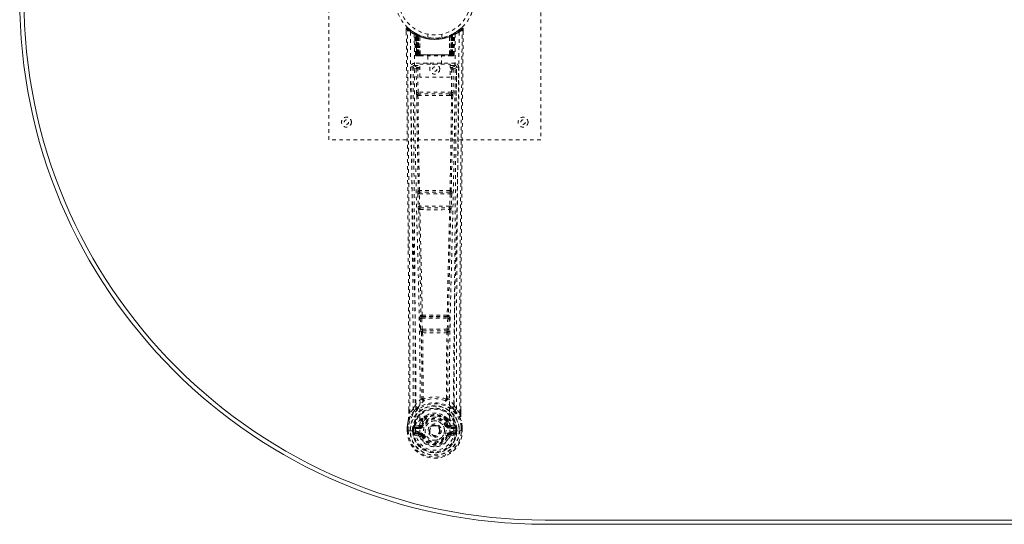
# Model space of a CAD drawing. Header units: inches. Extents: x 3.4 to 62.9, y 15.9 to 45.6.
# Tile 1 of 4: x 3.4 to 31.3, y 15.9 to 30.1. Entities that reach past the tile are written whole.
import ezdxf

# ---------------------------------------------------------------- set-up
doc = ezdxf.new("R2010")
doc.units = ezdxf.units.IN
doc.header["$MEASUREMENT"] = 0
doc.linetypes.add('SLD-Dashed', pattern=[0.075, 0.05, -0.025])
doc.linetypes.add('SLD-Solid', pattern=[0])

msp = doc.modelspace()

# ---------------------------------------------------------------- linework, layer by layer
at = {"color": 7, "linetype": 'SLD-Dashed', "lineweight": 0}
for p, q in [((12.14, 26.727), (12.14, 34.727)), ((18.14, 34.727), (18.14, 26.727)), ((14.333, 29.868), (14.334, 29.784)), ((14.363, 29.869), (14.383, 29.891)), ((15.897, 29.891), (15.795, 29.81)), ((15.947, 29.869), (15.917, 29.869)), ((15.946, 29.783), (15.947, 29.868)), ((14.571, 29.753), (14.558, 29.761)), ((14.586, 29.729), (14.572, 29.737)), ((14.594, 29.131), (14.572, 29.737)), ((14.607, 29.131), (14.586, 29.729)), ((14.656, 29.709), (14.59, 29.743)), ((14.605, 29.721), (14.628, 29.127)), ((14.673, 29.683), (14.605, 29.718)), ((14.625, 29.131), (14.605, 29.718)), ((14.632, 29.688), (14.645, 29.714)), ((14.632, 29.688), (14.632, 29.131)), ((14.637, 29.686), (14.632, 29.688)), ((14.637, 29.686), (14.65, 29.712)), ((14.637, 29.131), (14.637, 29.686)), ((14.645, 29.714), (14.65, 29.712)), ((14.646, 29.682), (14.658, 29.708)), ((14.646, 29.131), (14.646, 29.682)), ((14.65, 29.68), (14.662, 29.706)), ((14.65, 29.68), (14.65, 29.131)), ((14.657, 29.708), (14.656, 29.709)), ((14.662, 29.706), (14.658, 29.708)), ((14.664, 29.673), (14.676, 29.699)), ((14.664, 29.673), (14.665, 29.131)), ((14.668, 29.671), (14.68, 29.698)), ((14.668, 29.131), (14.668, 29.671)), ((14.673, 29.683), (14.674, 29.682)), ((14.692, 29.131), (14.673, 29.683)), ((14.674, 29.682), (14.693, 29.131)), ((14.676, 29.699), (14.68, 29.698)), ((14.719, 29.653), (14.717, 29.654)), ((14.722, 29.129), (14.717, 29.654)), ((14.719, 29.653), (14.724, 29.131)), ((14.723, 29.679), (14.72, 29.681)), ((14.94, 29.716), (14.94, 29.619)), ((15.34, 29.619), (15.34, 29.716)), ((15.556, 29.131), (15.561, 29.653)), ((15.56, 29.681), (15.557, 29.679)), ((15.563, 29.654), (15.558, 29.129)), ((15.563, 29.654), (15.561, 29.653)), ((15.586, 29.131), (15.606, 29.682)), ((15.607, 29.683), (15.588, 29.131)), ((15.6, 29.698), (15.612, 29.671)), ((15.604, 29.699), (15.63, 29.712)), ((15.604, 29.699), (15.616, 29.673)), ((15.606, 29.682), (15.607, 29.683)), ((15.675, 29.718), (15.607, 29.683)), ((15.612, 29.671), (15.612, 29.131)), ((15.615, 29.131), (15.616, 29.673)), ((15.622, 29.708), (15.618, 29.706)), ((15.618, 29.706), (15.63, 29.68)), ((15.622, 29.708), (15.634, 29.682)), ((15.624, 29.709), (15.623, 29.708)), ((15.69, 29.743), (15.624, 29.709)), ((15.63, 29.712), (15.635, 29.714)), ((15.63, 29.712), (15.643, 29.686)), ((15.63, 29.131), (15.63, 29.68)), ((15.634, 29.682), (15.634, 29.131)), ((15.635, 29.714), (15.644, 29.718)), ((15.635, 29.714), (15.648, 29.688)), ((15.648, 29.688), (15.643, 29.686)), ((15.643, 29.686), (15.643, 29.131)), ((15.647, 29.131), (15.648, 29.688)), ((15.652, 29.127), (15.675, 29.721)), ((15.655, 29.131), (15.675, 29.718)), ((15.668, 29.712), (15.663, 29.713)), ((15.673, 29.131), (15.694, 29.729)), ((15.686, 29.131), (15.707, 29.737)), ((15.707, 29.737), (15.694, 29.729)), ((15.722, 29.761), (15.709, 29.753)), ((15.786, 29.803), (15.725, 29.766)), ((14.594, 29.131), (14.607, 29.131)), ((14.62, 29.103), (14.624, 29.102)), ((14.625, 29.131), (14.692, 29.131)), ((14.633, 29.102), (14.638, 29.102)), ((15.643, 29.131), (14.637, 29.131)), ((14.637, 29.102), (14.647, 29.102)), ((14.647, 29.102), (14.651, 29.102)), ((14.65, 29.131), (15.63, 29.131)), ((14.655, 29.102), (14.722, 29.102)), ((14.665, 29.131), (14.668, 29.131)), ((15.612, 29.131), (14.668, 29.131)), ((14.693, 29.131), (14.692, 29.131)), ((14.722, 29.129), (14.724, 29.131)), ((14.724, 29.131), (15.556, 29.131)), ((14.724, 29.102), (15.556, 29.102)), ((14.945, 29.102), (14.945, 28.869)), ((15.335, 28.869), (15.335, 29.102)), ((15.556, 29.131), (15.558, 29.129)), ((15.558, 29.102), (15.625, 29.102)), ((15.588, 29.131), (15.586, 29.131)), ((15.588, 29.131), (15.655, 29.131)), ((15.612, 29.131), (15.615, 29.131)), ((15.629, 29.102), (15.633, 29.102)), ((15.633, 29.102), (15.643, 29.102)), ((15.642, 29.102), (15.647, 29.102)), ((15.647, 29.102), (15.647, 29.104)), ((15.654, 29.102), (15.654, 29.102)), ((15.656, 29.102), (15.659, 29.103)), ((15.673, 29.131), (15.686, 29.131)), ((14.527, 28.805), (14.523, 28.787)), ((14.524, 28.795), (14.524, 28.785)), ((14.524, 28.785), (14.524, 28.783)), ((14.524, 28.784), (14.531, 27.97)), ((14.568, 28.893), (14.568, 28.833)), ((15.712, 28.893), (14.568, 28.893)), ((14.568, 28.833), (14.716, 28.833)), ((14.616, 28.73), (14.66, 28.731)), ((14.616, 28.73), (14.623, 28.07)), ((14.66, 28.775), (14.66, 28.731)), ((14.716, 28.775), (14.66, 28.775)), ((14.667, 28.071), (14.66, 28.731)), ((14.716, 28.731), (14.66, 28.731)), ((14.716, 28.503), (14.716, 28.869)), ((14.716, 28.869), (15.577, 28.869)), ((15.577, 28.869), (15.577, 28.503)), ((15.577, 28.833), (15.712, 28.833)), ((15.577, 28.775), (15.619, 28.775)), ((15.577, 28.731), (15.619, 28.731)), ((15.619, 28.731), (15.612, 28.071)), ((15.619, 28.775), (15.619, 28.731)), ((15.664, 28.73), (15.657, 28.07)), ((15.712, 28.833), (15.712, 28.893)), ((15.749, 27.97), (15.756, 28.784)), ((15.757, 28.787), (15.753, 28.805)), ((15.756, 28.785), (15.756, 28.795)), ((15.756, 28.783), (15.756, 28.785)), ((15.577, 28.503), (14.716, 28.503)), ((14.665, 27.98), (14.714, 27.98)), ((15.612, 28.071), (14.667, 28.071)), ((14.724, 28.026), (14.676, 28.026)), ((15.556, 28.026), (14.724, 28.026)), ((15.603, 28.026), (15.556, 28.026)), ((15.566, 27.98), (15.615, 27.98)), ((18.14, 26.727), (12.14, 26.727)), ((14.66, 25.199), (14.671, 24.846)), ((14.673, 25.291), (14.667, 25.289)), ((14.705, 25.2), (15.575, 25.2)), ((14.715, 24.848), (14.705, 25.2)), ((14.712, 25.245), (14.718, 25.248)), ((15.568, 25.245), (14.712, 25.245)), ((15.562, 25.248), (15.568, 25.245)), ((15.575, 25.2), (15.564, 24.848)), ((15.613, 25.289), (15.607, 25.291)), ((15.62, 25.199), (15.609, 24.846)), ((15.564, 24.848), (14.715, 24.848)), ((14.684, 24.756), (14.685, 24.756)), ((14.729, 24.803), (14.729, 24.803)), ((14.729, 24.803), (15.551, 24.803)), ((15.551, 24.803), (15.551, 24.803)), ((15.595, 24.756), (15.596, 24.756)), ((14.752, 21.77), (14.74, 21.766)), ((15.528, 21.77), (15.54, 21.766)), ((14.729, 21.677), (14.741, 21.368)), ((14.774, 21.678), (15.506, 21.678)), ((14.786, 21.37), (14.774, 21.678)), ((14.784, 21.723), (14.797, 21.727)), ((15.496, 21.723), (14.784, 21.723)), ((15.483, 21.727), (15.496, 21.723)), ((15.506, 21.678), (15.494, 21.37)), ((15.55, 21.677), (15.538, 21.368)), ((14.741, 21.368), (14.744, 21.334)), ((14.76, 21.278), (14.761, 21.278)), ((15.494, 21.37), (14.786, 21.37)), ((14.805, 21.324), (14.804, 21.325)), ((14.804, 21.325), (15.476, 21.325)), ((15.476, 21.325), (15.475, 21.324)), ((15.519, 21.278), (15.52, 21.278)), ((15.538, 21.368), (15.536, 21.334)), ((14.403, 18.995), (14.403, 19.084)), ((14.405, 19.085), (14.404, 18.996)), ((14.529, 19.112), (14.433, 18.997)), ((14.529, 19.112), (14.588, 19.224)), ((15.691, 19.224), (15.751, 19.112)), ((15.847, 18.997), (15.751, 19.112)), ((15.875, 18.996), (15.875, 19.098)), ((15.877, 18.995), (15.877, 19.097)), ((14.769, 18.808), (14.768, 18.786)), ((14.775, 18.836), (14.787, 18.854)), ((14.792, 18.803), (14.792, 18.781)), ((15.488, 18.781), (15.488, 18.803)), ((15.493, 18.854), (15.504, 18.836)), ((15.511, 18.808), (15.512, 18.786)), ((14.36, 18.496), (14.361, 18.613)), ((14.36, 18.496), (14.364, 18.496)), ((14.361, 18.617), (14.361, 18.613)), ((14.362, 18.613), (14.361, 18.495)), ((14.364, 18.496), (14.417, 18.496)), ((14.39, 18.613), (14.39, 18.497)), ((14.417, 18.496), (14.44, 18.496)), ((14.44, 18.496), (14.446, 18.496)), ((14.446, 18.496), (14.597, 18.496)), ((14.511, 18.497), (14.512, 18.569)), ((14.511, 18.497), (14.511, 18.497)), ((14.541, 18.568), (14.512, 18.57)), ((14.512, 18.569), (14.512, 18.57)), ((14.541, 18.568), (14.541, 18.497)), ((14.547, 18.497), (14.541, 18.497)), ((14.542, 18.569), (14.547, 18.588)), ((14.547, 18.588), (14.547, 18.575)), ((14.547, 18.575), (14.547, 18.497)), ((14.556, 18.616), (14.553, 18.612)), ((14.556, 18.616), (14.567, 18.627)), ((14.682, 18.648), (14.567, 18.627)), ((14.567, 18.627), (14.567, 18.627)), ((14.567, 18.627), (14.567, 18.627)), ((14.582, 18.594), (14.711, 18.619)), ((14.582, 18.594), (14.582, 18.564)), ((14.711, 18.594), (14.582, 18.594)), ((14.711, 18.564), (14.582, 18.564)), ((14.595, 18.442), (14.595, 18.412)), ((14.595, 18.442), (14.711, 18.442)), ((14.711, 18.392), (14.595, 18.412)), ((14.595, 18.412), (14.711, 18.412)), ((14.597, 18.496), (14.597, 18.496)), ((14.711, 18.619), (14.711, 18.594)), ((14.711, 18.564), (14.711, 18.594)), ((14.711, 18.442), (14.711, 18.412)), ((14.711, 18.392), (14.711, 18.412)), ((14.759, 18.648), (14.766, 18.66)), ((14.766, 18.66), (14.793, 18.649)), ((14.983, 18.503), (14.984, 18.518)), ((14.984, 18.494), (14.983, 18.503)), ((15.487, 18.649), (15.514, 18.66)), ((15.514, 18.66), (15.521, 18.649)), ((15.569, 18.619), (15.698, 18.594)), ((15.569, 18.619), (15.569, 18.594)), ((15.698, 18.594), (15.569, 18.594)), ((15.569, 18.564), (15.569, 18.594)), ((15.698, 18.564), (15.569, 18.564)), ((15.569, 18.442), (15.569, 18.412)), ((15.569, 18.442), (15.685, 18.442)), ((15.685, 18.412), (15.569, 18.392)), ((15.569, 18.392), (15.569, 18.412)), ((15.569, 18.412), (15.685, 18.412)), ((15.713, 18.627), (15.598, 18.648)), ((15.683, 18.496), (15.834, 18.496)), ((15.685, 18.412), (15.685, 18.442)), ((15.698, 18.564), (15.698, 18.594)), ((15.713, 18.627), (15.723, 18.616)), ((15.727, 18.612), (15.723, 18.616)), ((15.733, 18.588), (15.733, 18.575)), ((15.738, 18.569), (15.733, 18.588)), ((15.733, 18.575), (15.733, 18.497)), ((15.733, 18.497), (15.739, 18.497)), ((15.768, 18.57), (15.739, 18.568)), ((15.739, 18.497), (15.739, 18.568)), ((15.768, 18.57), (15.768, 18.569)), ((15.768, 18.569), (15.768, 18.497)), ((15.834, 18.496), (15.839, 18.496)), ((15.839, 18.496), (15.862, 18.496)), ((15.862, 18.496), (15.916, 18.496)), ((15.89, 18.497), (15.889, 18.613)), ((15.916, 18.496), (15.92, 18.496)), ((15.918, 18.495), (15.918, 18.613)), ((15.919, 18.613), (15.919, 18.617)), ((15.92, 18.496), (15.919, 18.613)), ((14.564, 18.376), (14.683, 18.352)), ((14.771, 18.348), (14.767, 18.356)), ((14.793, 18.357), (14.771, 18.348)), ((15.509, 18.348), (15.487, 18.357)), ((15.513, 18.356), (15.509, 18.348)), ((15.564, 18.325), (15.509, 18.348)), ((15.597, 18.352), (15.715, 18.376))]:
    msp.add_line(p, q, dxfattribs=at)
at = {"color": 7, "linetype": 'SLD-Solid', "lineweight": 15}
for p, q in [((48.015, 15.97), (18.265, 15.97)), ((18.265, 15.97), (48.015, 15.97)), ((48.015, 15.852), (18.265, 15.852))]:
    msp.add_line(p, q, dxfattribs=at)
at = {"color": 7, "linetype": 'SLD-Dashed', "lineweight": 0, "flags": 128}
for points in [[(14.381, 29.889), (14.374, 29.892), (14.366, 29.895), (14.358, 29.895), (14.35, 29.894), (14.343, 29.89), (14.338, 29.885), (14.335, 29.879), (14.333, 29.871)], [(14.403, 19.084), (14.401, 21.713), (14.383, 24.431), (14.359, 27.15), (14.333, 29.869)], [(14.333, 29.869), (14.334, 29.868), (14.335, 29.868), (14.342, 29.869), (14.352, 29.869), (14.357, 29.869), (14.363, 29.869)], [(14.433, 18.997), (14.434, 19.735), (14.434, 20.515), (14.432, 21.338), (14.428, 22.204), (14.424, 23), (14.418, 23.83), (14.417, 24.021), (14.415, 24.213), (14.414, 24.407), (14.412, 24.54), (14.411, 24.67), (14.41, 24.805), (14.409, 24.947), (14.405, 25.4), (14.4, 25.905), (14.395, 26.46), (14.392, 26.812), (14.388, 27.184), (14.384, 27.586), (14.381, 27.962), (14.376, 28.453), (14.372, 28.889), (14.369, 29.27), (14.366, 29.597), (14.363, 29.869)], [(15.847, 18.997), (15.846, 19.81), (15.846, 20.659), (15.849, 21.543), (15.852, 22.345), (15.855, 22.863), (15.859, 23.405), (15.863, 23.971), (15.867, 24.534), (15.871, 25.022), (15.877, 25.669), (15.883, 26.358), (15.89, 27.087), (15.897, 27.763), (15.917, 29.869)], [(15.877, 19.097), (15.879, 21.713), (15.897, 24.43), (15.921, 27.151), (15.947, 29.869)], [(15.944, 29.868), (15.942, 29.876), (15.938, 29.884), (15.933, 29.89), (15.927, 29.895), (15.92, 29.898), (15.912, 29.898), (15.905, 29.897), (15.899, 29.893)], [(14.452, 29.775), (14.457, 28.184), (14.476, 26.595), (14.506, 25.009), (14.544, 23.426), (14.574, 22.186), (14.597, 20.95), (14.607, 19.72), (14.597, 18.496)], [(14.561, 29.719), (14.567, 28.133), (14.588, 26.548), (14.621, 24.966), (14.661, 23.387), (14.693, 22.15), (14.717, 20.917), (14.726, 19.688), (14.714, 18.467)], [(14.566, 29.754), (14.573, 29.743), (14.577, 29.729)], [(14.573, 29.743), (14.574, 29.737), (14.574, 29.736)], [(14.603, 29.726), (14.605, 29.72), (14.605, 29.718)], [(14.606, 29.734), (14.612, 29.731), (14.645, 29.714)], [(15.719, 29.719), (15.713, 28.133), (15.692, 26.548), (15.659, 24.966), (15.619, 23.387), (15.587, 22.15), (15.563, 20.917), (15.553, 19.688), (15.566, 18.466)], [(15.828, 29.775), (15.822, 28.184), (15.804, 26.595), (15.774, 25.009), (15.736, 23.426), (15.706, 22.186), (15.683, 20.95), (15.673, 19.72), (15.683, 18.496)], [(14.632, 29.131), (14.617, 29.131), (14.605, 29.131), (14.596, 29.131), (14.594, 29.131)], [(14.607, 29.131), (14.61, 29.131), (14.619, 29.131), (14.631, 29.131), (14.646, 29.131)], [(14.665, 29.131), (14.657, 29.131), (14.649, 29.131), (14.642, 29.131), (14.636, 29.131), (14.631, 29.131), (14.627, 29.131), (14.626, 29.131), (14.625, 29.131)], [(14.625, 29.131), (14.626, 29.124), (14.627, 29.122)], [(14.625, 29.102), (14.625, 29.102), (14.626, 29.102), (14.629, 29.103), (14.633, 29.104)], [(14.639, 29.102), (14.639, 29.102), (14.64, 29.102), (14.642, 29.103), (14.646, 29.104)], [(14.654, 29.102), (14.656, 29.102), (14.657, 29.102)], [(14.693, 29.131), (14.697, 29.121), (14.704, 29.112)], [(14.722, 29.129), (14.707, 29.116), (14.704, 29.112)], [(15.558, 29.129), (15.573, 29.116), (15.576, 29.112)], [(15.576, 29.112), (15.583, 29.121), (15.586, 29.131)], [(15.655, 29.131), (15.654, 29.131), (15.652, 29.131), (15.649, 29.131), (15.644, 29.131), (15.638, 29.131), (15.631, 29.131), (15.623, 29.131), (15.615, 29.131)], [(15.634, 29.131), (15.648, 29.131), (15.661, 29.131), (15.669, 29.131), (15.673, 29.131)], [(15.634, 29.104), (15.637, 29.103), (15.64, 29.102), (15.641, 29.102), (15.641, 29.102)], [(15.686, 29.131), (15.684, 29.131), (15.675, 29.131), (15.662, 29.131), (15.647, 29.131)], [(14.463, 28.787), (14.467, 28.411), (14.471, 27.982), (14.475, 27.512), (14.48, 27.087), (14.482, 26.865), (14.484, 26.642), (14.486, 26.42), (14.488, 26.167), (14.491, 25.912), (14.493, 25.665), (14.498, 25.161), (14.502, 24.694), (14.506, 24.262), (14.509, 23.839), (14.513, 23.349), (14.519, 22.508), (14.524, 21.66), (14.527, 20.782), (14.529, 19.928), (14.529, 19.112)], [(14.523, 28.787), (14.547, 28.759), (14.616, 28.73)], [(14.523, 28.787), (14.554, 25.599), (14.58, 22.411), (14.588, 19.224)], [(14.66, 28.775), (14.591, 28.804), (14.568, 28.833)], [(15.712, 28.833), (15.688, 28.804), (15.619, 28.775)], [(15.664, 28.73), (15.659, 28.73), (15.649, 28.73), (15.635, 28.73), (15.619, 28.731)], [(15.664, 28.73), (15.733, 28.759), (15.754, 28.784)], [(15.691, 19.224), (15.7, 22.411), (15.726, 25.599), (15.757, 28.787)], [(15.751, 19.112), (15.751, 19.852), (15.752, 20.624), (15.755, 21.427), (15.759, 22.193), (15.764, 22.969), (15.77, 23.745), (15.776, 24.501), (15.782, 25.226), (15.789, 25.901), (15.796, 26.658), (15.803, 27.368), (15.81, 28.065), (15.817, 28.787)], [(14.667, 28.071), (14.652, 28.07), (14.637, 28.07), (14.627, 28.07), (14.623, 28.07)], [(14.632, 27.982), (14.649, 26.636), (14.673, 25.291)], [(14.707, 25.289), (14.682, 26.634), (14.665, 27.98)], [(15.566, 27.98), (15.354, 27.98), (15.14, 27.979), (14.925, 27.98), (14.714, 27.98)], [(15.556, 28.026), (15.352, 28.026), (15.146, 28.026), (14.934, 28.026), (14.724, 28.026)], [(15.615, 27.98), (15.598, 26.634), (15.573, 25.289)], [(15.603, 28.026), (15.62, 28.023), (15.631, 28.015)], [(15.648, 27.982), (15.631, 26.636), (15.607, 25.291)], [(15.657, 28.07), (15.653, 28.07), (15.642, 28.07), (15.628, 28.07), (15.612, 28.071)], [(14.705, 25.2), (14.696, 25.2), (14.689, 25.2), (14.681, 25.2), (14.675, 25.199), (14.669, 25.199), (14.665, 25.199), (14.662, 25.199), (14.66, 25.199)], [(15.62, 25.199), (15.618, 25.199), (15.615, 25.199), (15.611, 25.199), (15.605, 25.199), (15.599, 25.2), (15.591, 25.2), (15.583, 25.2), (15.575, 25.2)], [(14.715, 24.848), (14.707, 24.847), (14.699, 24.847), (14.692, 24.847), (14.686, 24.847), (14.68, 24.847), (14.676, 24.846), (14.672, 24.846), (14.671, 24.846)], [(14.671, 24.846), (14.673, 24.813), (14.673, 24.811)], [(15.609, 24.846), (15.607, 24.846), (15.604, 24.846), (15.6, 24.847), (15.594, 24.847), (15.588, 24.847), (15.58, 24.847), (15.573, 24.847), (15.564, 24.848)], [(15.609, 24.846), (15.607, 24.813), (15.607, 24.811)], [(14.685, 24.756), (14.72, 23.261), (14.752, 21.77)], [(14.788, 21.766), (14.755, 23.257), (14.719, 24.754)], [(15.561, 24.754), (15.525, 23.257), (15.492, 21.766)], [(15.595, 24.756), (15.56, 23.261), (15.528, 21.77)], [(15.591, 24.776), (15.592, 24.774), (15.595, 24.756)], [(14.774, 21.678), (14.766, 21.678), (14.758, 21.678), (14.751, 21.677), (14.745, 21.677), (14.739, 21.677), (14.735, 21.677), (14.731, 21.677), (14.729, 21.677)], [(14.774, 21.678), (14.773, 21.687), (14.774, 21.695), (14.775, 21.709), (14.779, 21.719), (14.784, 21.723)], [(15.496, 21.723), (15.501, 21.719), (15.504, 21.709), (15.506, 21.695), (15.506, 21.687), (15.506, 21.678)], [(15.55, 21.677), (15.549, 21.677), (15.545, 21.677), (15.541, 21.677), (15.535, 21.677), (15.529, 21.677), (15.522, 21.678), (15.514, 21.678), (15.506, 21.678)], [(14.786, 21.37), (14.778, 21.369), (14.77, 21.369), (14.763, 21.369), (14.757, 21.368), (14.751, 21.368), (14.747, 21.368), (14.743, 21.368), (14.741, 21.368)], [(14.761, 21.278), (14.771, 20.346), (14.772, 19.417)], [(14.797, 21.273), (14.807, 20.34), (14.808, 19.41)], [(15.472, 19.41), (15.473, 20.34), (15.483, 21.273)], [(15.494, 21.37), (15.493, 21.361), (15.492, 21.352), (15.487, 21.338), (15.482, 21.329), (15.479, 21.326), (15.477, 21.325), (15.476, 21.325)], [(15.538, 21.368), (15.533, 21.368), (15.523, 21.368), (15.509, 21.369), (15.494, 21.37)], [(15.519, 21.278), (15.508, 20.346), (15.508, 19.417)], [(14.77, 19.408), (14.673, 19.322), (14.588, 19.224)], [(14.77, 19.408), (14.772, 19.398), (14.777, 19.389), (14.783, 19.383), (14.79, 19.38), (14.798, 19.38), (14.806, 19.384), (14.813, 19.39), (14.818, 19.399)], [(14.808, 19.41), (14.808, 19.408), (14.809, 19.406), (14.811, 19.403), (14.818, 19.399)], [(15.462, 19.399), (15.468, 19.403), (15.471, 19.406), (15.472, 19.408), (15.472, 19.41)], [(15.462, 19.399), (15.467, 19.39), (15.474, 19.384), (15.481, 19.38), (15.489, 19.38), (15.497, 19.383), (15.503, 19.389), (15.508, 19.398), (15.51, 19.408)], [(15.691, 19.224), (15.607, 19.322), (15.51, 19.408)], [(14.571, 19.072), (14.471, 18.948), (14.391, 18.794)], [(14.433, 18.997), (14.427, 18.997), (14.421, 18.996), (14.415, 18.996), (14.41, 18.996), (14.406, 18.996), (14.404, 18.996), (14.403, 18.995), (14.403, 18.995)], [(14.681, 19.175), (14.676, 19.169), (14.667, 19.16)], [(15.613, 19.16), (15.604, 19.169), (15.598, 19.175)], [(15.709, 19.072), (15.809, 18.948), (15.889, 18.794)], [(15.877, 18.995), (15.877, 18.995), (15.876, 18.996), (15.874, 18.996), (15.87, 18.996), (15.865, 18.996), (15.859, 18.996), (15.853, 18.997), (15.847, 18.997)], [(14.391, 18.794), (14.374, 18.715), (14.361, 18.617)], [(14.361, 18.613), (14.374, 18.708), (14.389, 18.783)], [(14.391, 18.794), (14.39, 18.788), (14.389, 18.783)], [(14.768, 18.786), (14.737, 18.736), (14.709, 18.671)], [(14.913, 18.94), (14.862, 18.913), (14.787, 18.854)], [(15.493, 18.854), (15.418, 18.913), (15.367, 18.94)], [(15.514, 18.66), (15.488, 18.721), (15.459, 18.768)], [(15.512, 18.786), (15.542, 18.735), (15.571, 18.671)], [(15.89, 18.783), (15.89, 18.788), (15.889, 18.794)], [(15.919, 18.617), (15.907, 18.705), (15.889, 18.794)], [(15.919, 18.613), (15.906, 18.708), (15.89, 18.783)], [(14.361, 18.613), (14.36, 18.613), (14.362, 18.613), (14.364, 18.613), (14.368, 18.613), (14.372, 18.613), (14.378, 18.613), (14.384, 18.613), (14.39, 18.613)], [(14.39, 18.497), (14.384, 18.497), (14.377, 18.497), (14.372, 18.497), (14.367, 18.496), (14.364, 18.496), (14.361, 18.496), (14.36, 18.496), (14.36, 18.496)], [(14.361, 18.617), (14.362, 18.617), (14.364, 18.617), (14.367, 18.616), (14.37, 18.616), (14.375, 18.615), (14.38, 18.614), (14.385, 18.613), (14.39, 18.613)], [(14.541, 18.497), (14.538, 18.497), (14.531, 18.497), (14.522, 18.497), (14.511, 18.497)], [(14.541, 18.568), (14.541, 18.568), (14.542, 18.569)], [(14.582, 18.564), (14.563, 18.567), (14.547, 18.575)], [(14.552, 18.424), (14.571, 18.437), (14.595, 18.442)], [(14.709, 18.671), (14.696, 18.654), (14.682, 18.648)], [(15.566, 18.466), (15.56, 18.389), (15.537, 18.313), (15.498, 18.243), (15.444, 18.182), (15.379, 18.133), (15.304, 18.096), (15.224, 18.074), (15.14, 18.066), (15.056, 18.074), (14.976, 18.096), (14.901, 18.133), (14.835, 18.182), (14.782, 18.243), (14.742, 18.313), (14.72, 18.389), (14.714, 18.466)], [(14.821, 18.637), (14.816, 18.639), (14.811, 18.641), (14.806, 18.643), (14.802, 18.645), (14.798, 18.646), (14.796, 18.648), (14.794, 18.648), (14.793, 18.649)], [(15.086, 18.65), (15.128, 18.659), (15.144, 18.659)], [(15.459, 18.637), (15.464, 18.639), (15.469, 18.641), (15.474, 18.643), (15.478, 18.645), (15.482, 18.646), (15.484, 18.648), (15.486, 18.648), (15.487, 18.649)], [(15.571, 18.671), (15.584, 18.654), (15.598, 18.648)], [(15.685, 18.442), (15.708, 18.437), (15.728, 18.424)], [(15.733, 18.575), (15.717, 18.567), (15.698, 18.564)], [(15.738, 18.569), (15.738, 18.568), (15.739, 18.568)], [(15.919, 18.617), (15.918, 18.617), (15.916, 18.617), (15.913, 18.616), (15.91, 18.616), (15.905, 18.615), (15.9, 18.614), (15.895, 18.613), (15.889, 18.613)], [(15.889, 18.613), (15.896, 18.613), (15.902, 18.613), (15.908, 18.613), (15.912, 18.613), (15.916, 18.613), (15.918, 18.613), (15.919, 18.613), (15.919, 18.613)], [(15.92, 18.496), (15.92, 18.496), (15.919, 18.496), (15.916, 18.496), (15.913, 18.496), (15.908, 18.496), (15.902, 18.497), (15.896, 18.497), (15.89, 18.497)], [(14.821, 18.369), (14.816, 18.367), (14.811, 18.365), (14.806, 18.363), (14.802, 18.361), (14.798, 18.36), (14.796, 18.358), (14.794, 18.358), (14.793, 18.357)], [(15.459, 18.369), (15.464, 18.367), (15.469, 18.365), (15.474, 18.363), (15.478, 18.361), (15.482, 18.36), (15.484, 18.358), (15.486, 18.358), (15.487, 18.357)]]:
    msp.add_lwpolyline(points, dxfattribs=at)
at = {"color": 7, "linetype": 'SLD-Dashed', "lineweight": 0}
for centre, radius in [((15.14, 30.727), 1.125), ((15.14, 30.727), 1.03), ((15.14, 28.727), 0.141), ((15.14, 28.727), 0.0625), ((12.64, 27.227), 0.141), ((17.64, 27.227), 0.141), ((12.64, 27.227), 0.0625), ((17.64, 27.227), 0.0625), ((15.14, 18.503), 0.7), ((15.14, 18.503), 0.69), ((15.14, 18.503), 0.623), ((15.14, 18.503), 0.32), ((15.14, 18.503), 0.275), ((15.14, 18.503), 0.188), ((15.14, 18.503), 0.157), ((15.14, 18.503), 0.142), ((15.14, 18.503), 0.139), ((15.14, 18.503), 0.138)]:
    msp.add_circle(centre, radius, dxfattribs=at)
at = {"color": 7, "linetype": 'SLD-Solid', "lineweight": 15}
for radius in [14.875, 14.757, 14.757]:
    msp.add_arc((18.265, 30.727), radius, 90, 270, dxfattribs=at)
at = {"color": 7, "linetype": 'SLD-Dashed', "lineweight": 0}
for centre, radius, start, end in [((14.363, 29.869), 0.03, 47.8476, 180.5303), ((15.134, 30.762), 1.2, 228.104, 235.3369), ((15.14, 30.727), 1.158, 227.8714, 312.1369), ((15.136, 30.722), 1.121, 227.8974, 235.3613), ((15.145, 30.721), 1.12, 304.6367, 312.1031), ((15.142, 30.767), 1.206, 304.6784, 311.8738), ((15.917, 29.869), 0.03, 359.4697, 132.1525), ((15.861, 29.838), 0.0638, 28.61, 55.7981), ((14.482, 29.775), 0.03, 55.9272, 179.7358), ((15.126, 30.962), 1.365, 240.4173, 245.5485), ((15.14, 30.727), 1.128, 235.3426, 240.4729), ((14.542, 29.736), 0.03, 1.9887, 58.9185), ((15.124, 30.7), 1.096, 238.9148, 239.8195), ((14.523, 29.7), 0.0707, 31.4585, 58.8933), ((14.602, 29.707), 0.0429, 114.171, 162.9895), ((15.14, 30.759), 1.19, 240.88, 299.12), ((14.556, 29.728), 0.0299, 1.9056, 59.6963), ((15.057, 30.582), 0.961, 239.6225, 242.5202), ((15.15, 30.748), 1.153, 239.9229, 243.9578), ((15.129, 30.361), 0.836, 228.2554, 233.5289), ((15.14, 30.727), 1.128, 240.4734, 299.5266), ((15.116, 30.339), 0.808, 229.0843, 234.4609), ((14.575, 29.717), 0.03, 16.8719, 61.2412), ((14.575, 29.717), 0.0299, 1.8047, 60.7511), ((15.142, 30.731), 1.132, 240.7909, 245.6994), ((15.123, 30.344), 0.813, 230.3678, 235.6147), ((15.14, 30.726), 1.155, 244.2142, 295.7858), ((15.14, 30.726), 1.155, 244.9105, 295.0895), ((14.643, 29.682), 0.0297, 1.479, 64.473), ((14.645, 29.681), 0.0297, 1.478, 64.5514), ((15.14, 30.726), 1.155, 245.8865, 294.1135), ((15.097, 30.28), 0.733, 234.756, 238.7673), ((14.691, 29.67), 0.0311, 328.3239, 19.6474), ((14.69, 29.67), 0.0345, 328.9642, 15.1545), ((15.14, 30.69), 1.12, 247.9256, 292.0744), ((15.59, 29.67), 0.0345, 164.8385, 211.0428), ((15.589, 29.67), 0.031, 160.2184, 211.6966), ((15.182, 30.281), 0.733, 301.2411, 305.2424), ((15.248, 30.493), 0.87, 293.5587, 295.4808), ((15.659, 29.605), 0.109, 91.2455, 120.4828), ((15.635, 29.681), 0.0297, 115.4486, 178.522), ((15.637, 29.682), 0.0297, 115.5239, 178.5276), ((15.157, 30.344), 0.813, 304.3847, 309.6327), ((15.166, 30.338), 0.806, 305.5312, 310.9236), ((15.691, 29.586), 0.137, 89.4087, 113.5136), ((15.148, 30.364), 0.84, 306.4841, 311.7317), ((15.705, 29.717), 0.0299, 119.2517, 178.1964), ((15.284, 30.478), 0.84, 298.7962, 300.3468), ((15.724, 29.728), 0.0299, 120.3037, 178.0944), ((15.14, 30.727), 1.128, 299.5277, 304.6568), ((15.678, 29.707), 0.0429, 17.0168, 65.8199), ((15.737, 29.736), 0.03, 121.0751, 178.0177), ((15.155, 30.961), 1.364, 294.4491, 299.585), ((15.798, 29.775), 0.03, 0.2587, 124.0784), ((14.624, 29.132), 0.03, 181.9934, 269.9957), ((14.625, 29.132), 0.0305, 182.3676, 249.3661), ((14.637, 29.132), 0.03, 181.9801, 246.5623), ((14.637, 29.133), 0.0315, 237.9482, 270.6853), ((14.655, 29.132), 0.03, 181.9319, 269.9383), ((15.451, 29.128), 0.818, 179.7658, 181.6405), ((15.049, 29.124), 0.412, 179.0149, 183.0467), ((15.068, 29.124), 0.422, 179.0399, 182.9707), ((15.072, 29.124), 0.422, 179.0399, 182.9707), ((15.108, 29.124), 0.444, 179.0889, 182.8288), ((15.112, 29.124), 0.444, 179.0889, 182.8288), ((14.722, 29.132), 0.0299, 181.7967, 269.8145), ((14.724, 29.128), 0.0265, 218.3678, 269.3828), ((15.555, 29.129), 0.0266, 270.7962, 321.4549), ((15.558, 29.132), 0.0299, 270.1887, 358.2045), ((15.168, 29.124), 0.444, 357.1775, 0.914), ((15.172, 29.124), 0.444, 357.1712, 0.9111), ((15.62, 29.137), 0.0353, 261.8089, 350.6802), ((15.625, 29.132), 0.03, 270.0627, 358.0672), ((15.206, 29.124), 0.424, 357.0412, 0.9576), ((14.779, 29.128), 0.855, 358.4249, 0.2191), ((15.232, 29.124), 0.411, 356.9429, 0.9816), ((15.642, 29.133), 0.0315, 269.3104, 302.3691), ((15.625, 28.987), 0.119, 75.9016, 79.5628), ((15.643, 29.132), 0.03, 293.5039, 358.0172), ((15.656, 29.132), 0.03, 270.0066, 358.0044), ((15.655, 29.132), 0.0305, 290.7134, 357.641), ((14.568, 28.788), 0.105, 89.9142, 180.6384), ((14.505, 25.916), 2.872, 89.6425, 90.8396), ((14.568, 28.788), 0.045, 90.0223, 157.9869), ((14.661, 28.73), 0.0451, 90.4267, 180.3571), ((15.619, 28.73), 0.0451, 359.6197, 89.5721), ((15.712, 28.788), 0.105, 359.3644, 90.083), ((15.712, 28.788), 0.045, 22.0131, 89.9777), ((15.775, 25.921), 2.866, 89.1597, 90.3593), ((14.912, 28.057), 0.289, 177.3518, 195.0232), ((14.678, 27.981), 0.0456, 91.9222, 179.0035), ((14.658, 28.238), 0.258, 264.2219, 271.5574), ((14.74, 27.987), 0.075, 148.0031, 184.809), ((14.744, 28.063), 0.0772, 174.5323, 208.3873), ((14.778, 27.99), 0.0652, 146.4323, 189.4376), ((15.502, 27.99), 0.0652, 350.5378, 33.5536), ((15.535, 28.063), 0.0773, 331.6254, 5.4598), ((15.539, 27.987), 0.0757, 355.3506, 31.8362), ((15.622, 28.239), 0.258, 268.4484, 275.7721), ((15.609, 27.984), 0.0384, 357.0817, 55.3583), ((15.368, 28.057), 0.289, 344.9821, 2.646), ((14.88, 25.226), 0.222, 163.6425, 187.1173), ((14.712, 25.29), 0.0451, 181.9426, 269.4419), ((14.718, 25.293), 0.0451, 181.9704, 269.4224), ((14.699, 25.424), 0.136, 258.8641, 273.2825), ((14.763, 25.214), 0.0601, 148.6001, 193.0969), ((15.14, -10.842), 36.134, 89.3135, 90.6865), ((14.764, 25.282), 0.057, 172.6103, 216.4845), ((15.14, -7.781), 33.032, 89.2676, 90.7324), ((15.562, 25.293), 0.0451, 270.5776, 358.0312), ((15.517, 25.282), 0.0567, 323.3831, 7.522), ((15.568, 25.29), 0.0451, 270.5581, 358.0574), ((15.517, 25.214), 0.0601, 346.8965, 31.4035), ((15.581, 25.425), 0.136, 266.738, 281.113), ((15.4, 25.226), 0.222, 352.882, 16.3582), ((14.791, 24.807), 0.118, 177.9883, 205.3645), ((14.778, 24.842), 0.0626, 174.4818, 218.4577), ((15.502, 24.842), 0.0626, 321.5426, 5.5178), ((15.489, 24.807), 0.118, 334.6424, 2.0182), ((14.729, 24.758), 0.0451, 90.6316, 181.6273), ((14.73, 24.757), 0.0451, 90.6353, 181.6281), ((14.711, 24.877), 0.123, 257.659, 273.6598), ((14.788, 24.765), 0.0697, 146.9342, 189.0846), ((15.14, 58.325), 33.574, 269.2814, 270.7187), ((15.14, 58.151), 33.351, 269.2944, 270.7056), ((15.551, 24.759), 0.0433, 22.774, 90.223), ((15.492, 24.765), 0.0697, 350.9168, 33.0645), ((15.551, 24.758), 0.0451, 358.3727, 89.3684), ((15.569, 24.878), 0.125, 266.4433, 282.2379), ((14.892, 21.704), 0.165, 157.6321, 189.4075), ((14.785, 21.768), 0.0451, 182.4891, 269.1359), ((14.797, 21.773), 0.0451, 182.6027, 269.104), ((14.782, 21.858), 0.092, 251.4703, 273.9859), ((15.14, -15.26), 37.028, 89.4553, 90.5445), ((14.849, 21.759), 0.0612, 173.9383, 211.5353), ((15.482, 21.773), 0.0451, 270.8957, 357.3977), ((15.432, 21.759), 0.0607, 328.303, 6.2233), ((15.498, 21.858), 0.0919, 266.0263, 288.5417), ((15.495, 21.768), 0.0451, 270.8641, 357.5109), ((15.388, 21.704), 0.165, 350.5938, 22.3666), ((15.14, -11.152), 32.881, 89.4018, 90.5982), ((14.837, 21.33), 0.0933, 177.5381, 214.1317), ((14.805, 21.28), 0.0451, 91.0406, 182.1438), ((14.806, 21.279), 0.0451, 91.0456, 182.152), ((14.791, 21.36), 0.0879, 250.2464, 273.9531), ((14.845, 21.367), 0.0588, 177.8352, 226.6342), ((14.883, 21.285), 0.0873, 153.194, 188.187), ((15.14, 54.001), 32.73, 269.399, 270.6008), ((15.14, 54.693), 33.37, 269.4251, 270.5749), ((15.474, 21.279), 0.0451, 357.8495, 88.953), ((15.397, 21.285), 0.0873, 351.813, 26.806), ((15.475, 21.28), 0.0451, 357.8562, 88.9594), ((15.489, 21.361), 0.0889, 266.1801, 289.6204), ((15.443, 21.33), 0.0933, 325.8678, 2.4633), ((15.14, 18.503), 0.787, 8.3239, 171.6761), ((15.14, 18.503), 0.758, 8.3239, 171.6761), ((15.408, 18.666), 0.888, 129.1312, 144.9703), ((14.758, 19.416), 0.0143, 327.5646, 3.3429), ((14.831, 19.412), 0.0608, 183.6679, 286.542), ((14.805, 19.49), 0.0795, 246.0579, 272.5056), ((15.14, 18.489), 0.965, 70.5264, 109.4747), ((14.895, 19.417), 0.0786, 193.3241, 233.7381), ((15.14, 18.562), 0.844, 69.7729, 110.2271), ((15.449, 19.412), 0.0608, 253.458, 356.3321), ((15.385, 19.417), 0.0786, 306.2619, 346.6759), ((14.872, 18.666), 0.887, 35.0289, 50.87), ((15.475, 19.49), 0.0794, 267.4853, 293.9504), ((15.522, 19.416), 0.0143, 176.6542, 212.4383), ((13.202, 18.967), 1.202, 351.187, 1.3429), ((10.813, 19.636), 3.676, 346.762, 349.9889), ((15.14, 18.503), 0.632, 6.0642, 173.9358), ((14.991, 19.56), 0.644, 224.0876, 229.2598), ((15.14, 18.503), 0.602, 6.2697, 173.7303), ((16.116, 17.496), 2.207, 131.0603, 134.4296), ((14.649, 19.227), 0.0608, 182.3827, 301.9709), ((15.14, 18.466), 0.494, 46.9722, 133.0278), ((15.14, 18.521), 0.476, 61.4724, 118.5268), ((15.631, 19.227), 0.0608, 238.0294, 357.6198), ((14.166, 17.498), 2.203, 45.5684, 48.9424), ((15.289, 19.559), 0.643, 310.7377, 315.9146), ((19.469, 19.636), 3.678, 190.0112, 193.2371), ((17.078, 18.967), 1.202, 178.6567, 188.8134), ((15.004, 18.413), 0.491, 116.1274, 155.5126), ((14.947, 18.407), 0.439, 113.9344, 149.9023), ((15.205, 18.507), 0.465, 145.836, 160.7964), ((14.813, 18.812), 0.0444, 147.3972, 184.9941), ((14.799, 18.789), 0.0305, 185.6319, 316.0646), ((14.79, 18.832), 0.0504, 244.2176, 271.7568), ((14.79, 18.854), 0.0506, 244.3183, 271.75), ((14.827, 18.859), 0.0404, 187.2999, 232.781), ((15.14, 18.492), 0.453, 39.7482, 140.251), ((14.825, 18.803), 0.0326, 132.1678, 178.3627), ((14.82, 18.805), 0.0371, 220.1677, 270.7256), ((15.14, 18.503), 0.376, 22.774, 157.226), ((15.14, 18.509), 0.411, 39.0116, 140.9887), ((15.14, 18.503), 0.346, 22.774, 157.226), ((15.14, 18.503), 0.275, 90, 270), ((15.14, 18.503), 0.275, 269.9998, 90.0002), ((15.481, 18.789), 0.0305, 223.9359, 354.3669), ((15.46, 18.805), 0.0371, 269.2778, 319.8311), ((15.453, 18.859), 0.0404, 307.2285, 352.6869), ((15.455, 18.803), 0.0326, 1.6514, 47.8182), ((15.489, 18.854), 0.0506, 268.2568, 295.6749), ((15.49, 18.832), 0.0505, 268.274, 295.746), ((15.272, 18.408), 0.497, 24.8148, 63.6296), ((15.467, 18.812), 0.0444, 355.016, 32.6904), ((15.333, 18.407), 0.439, 30.0693, 66.0861), ((15.14, 18.503), 0.78, 180, 359.4852), ((15.14, 18.503), 0.78, 180.5288, 359.4712), ((15.14, 18.503), 0.75, 180.4562, 359.5438), ((15.14, 18.503), 0.629, 180.5444, 359.4556), ((15.14, 18.503), 0.599, 180.5443, 359.4557), ((14.661, 18.572), 0.115, 159.6891, 172.2901), ((15.14, 18.503), 0.593, 180.5524, 187.6091), ((14.756, 18.452), 0.206, 187.6607, 201.6582), ((14.581, 18.625), 0.0305, 203.8313, 270.9613), ((14.594, 18.382), 0.0299, 88.048, 192.1062), ((14.715, 18.716), 0.249, 241.7039, 269.8629), ((15.14, 18.49), 0.543, 179.366, 0.634), ((14.712, 18.649), 0.0299, 180.9992, 268.9505), ((14.74, 18.676), 0.031, 190.1671, 328.1952), ((14.711, 18.683), 0.089, 270, 337.226), ((14.709, 18.675), 0.0565, 271.9522, 331.5711), ((14.711, 18.683), 0.119, 269.9997, 337.2264), ((14.711, 18.323), 0.119, 22.7736, 90.0003), ((14.711, 18.323), 0.089, 22.774, 90), ((15.569, 18.683), 0.119, 202.7748, 269.9996), ((15.569, 18.323), 0.119, 90.0004, 157.2252), ((15.569, 18.683), 0.089, 202.774, 270), ((15.569, 18.323), 0.089, 90, 157.226), ((15.54, 18.676), 0.031, 211.5905, 350.0538), ((15.571, 18.675), 0.0567, 208.2303, 267.978), ((15.567, 18.708), 0.242, 269.7375, 298.8234), ((15.568, 18.649), 0.0299, 271.0454, 359.0072), ((15.686, 18.382), 0.0299, 347.8919, 91.954), ((15.699, 18.625), 0.0305, 269.04, 336.1673), ((15.524, 18.452), 0.206, 338.3418, 352.3393), ((15.649, 18.58), 0.0843, 5.4017, 22.6192), ((15.14, 18.503), 0.593, 352.3909, 359.4476), ((15.745, 17.603), 0.895, 88.5067, 90.4045), ((15.889, 18.613), 0.03, 0.2178, 5.2738), ((14.712, 18.361), 0.0301, 91.4538, 197.6199), ((14.674, 18.308), 0.0455, 22.527, 78.648), ((14.705, 18.32), 0.0714, 30.3122, 85.2497), ((15.288, 17.04), 1.407, 111.5647, 113.9818), ((15.14, 18.503), 0.459, 202.774, 337.226), ((15.14, 18.503), 0.4, 202.774, 337.226), ((15.14, 18.503), 0.376, 202.774, 337.226), ((15.14, 18.503), 0.346, 202.774, 337.226), ((15.575, 18.32), 0.0715, 94.7826, 149.7581), ((15.606, 18.308), 0.0455, 101.3566, 157.4664), ((15.568, 18.361), 0.0301, 342.3473, 88.5789)]:
    msp.add_arc(centre, radius, start, end, dxfattribs=at)

doc.saveas('drawing.dxf')
